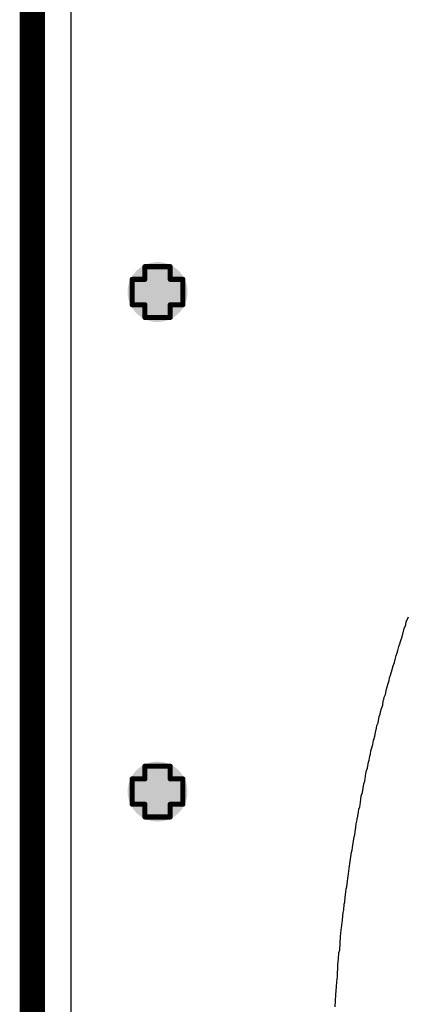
# Model space of a CAD drawing. Header units: inches. Extents: x -0.1 to 10.2, y 0 to 6.5.
# Tile 5 of 95: x -0.005 to 0.147, y 0.802 to 1.19. Entities that reach past the tile are written whole.
import ezdxf

# ---------------------------------------------------------------- set-up
doc = ezdxf.new("R2010")
doc.units = ezdxf.units.IN
doc.header["$MEASUREMENT"] = 0
for name, color, linetype in [('Board Outline', 216, 'Continuous'), ('Bottom Layer', 5, 'Continuous'), ('Drill Drawing', 1, 'Continuous'), ('Top Layer', 1, 'Continuous'), ('Top Overlay', 2, 'Continuous'), ('Via Holes', 16, 'Continuous')]:
    doc.layers.add(name, color=color, linetype=linetype)

msp = doc.modelspace()

# ---------------------------------------------------------------- hatches: boundary and pattern name
at = {"layer": 'Bottom Layer'}
h = msp.add_hatch(color=5, dxfattribs=at)
edge = h.paths.add_edge_path()
edge.add_arc((0.04937, 1.08268), 0.01181, 0, 360)
h = msp.add_hatch(color=5, dxfattribs=at)
edge = h.paths.add_edge_path()
edge.add_arc((0.04937, 0.88583), 0.01181, 0, 360)
at = {"layer": 'Top Layer'}
h = msp.add_hatch(color=1, dxfattribs=at)
edge = h.paths.add_edge_path()
edge.add_arc((0.04937, 1.08268), 0.01181, 0, 360)
h = msp.add_hatch(color=1, dxfattribs=at)
edge = h.paths.add_edge_path()
edge.add_arc((0.04937, 0.88583), 0.01181, 0, 360)
at = {"layer": 'Via Holes'}
h = msp.add_hatch(color=7, dxfattribs=at)
edge = h.paths.add_edge_path()
edge.add_arc((0.04937, 1.08268), 0.00591, 0, 360)
h = msp.add_hatch(color=7, dxfattribs=at)
edge = h.paths.add_edge_path()
edge.add_arc((0.04937, 0.88583), 0.00591, 0, 360)

# ---------------------------------------------------------------- linework, layer by layer
at = {"layer": 'Board Outline', "const_width": 0.01}
msp.add_lwpolyline([(0, 0), (0, 4.33071)], dxfattribs=at)
at = {"layer": 'Bottom Layer'}
msp.add_line((0.01529, 0.33465), (0.01529, 2.83), dxfattribs=at)
at = {"layer": 'Drill Drawing', "const_width": 0.002}
for points in [[(0.04437, 1.08768), (0.04437, 1.09268)], [(0.04437, 1.09268), (0.05437, 1.09268)], [(0.05437, 1.08768), (0.05437, 1.09268)], [(0.03937, 1.07768), (0.03937, 1.08768)], [(0.03937, 1.08768), (0.04437, 1.08768)], [(0.05437, 1.08768), (0.05937, 1.08768)], [(0.05937, 1.07768), (0.05937, 1.08768)], [(0.03937, 1.07768), (0.04437, 1.07768)], [(0.04437, 1.07268), (0.04437, 1.07768)], [(0.05437, 1.07768), (0.05937, 1.07768)], [(0.05437, 1.07268), (0.05437, 1.07768)], [(0.04437, 1.07268), (0.05437, 1.07268)], [(0.04437, 0.89083), (0.04437, 0.89583)], [(0.04437, 0.89583), (0.05437, 0.89583)], [(0.05437, 0.89083), (0.05437, 0.89583)], [(0.03937, 0.88083), (0.03937, 0.89083)], [(0.03937, 0.89083), (0.04437, 0.89083)], [(0.05437, 0.89083), (0.05937, 0.89083)], [(0.05937, 0.88083), (0.05937, 0.89083)], [(0.03937, 0.88083), (0.04437, 0.88083)], [(0.04437, 0.87583), (0.04437, 0.88083)], [(0.05437, 0.88083), (0.05937, 0.88083)], [(0.05437, 0.87583), (0.05437, 0.88083)], [(0.04437, 0.87583), (0.05437, 0.87583)]]:
    msp.add_lwpolyline(points, dxfattribs=at)
at = {"layer": 'Drill Drawing', "const_width": 0.001}
for points in [[(0.04387, 1.09268, 1), (0.04487, 1.09268, 1)], [(0.04387, 1.09268, 1), (0.04487, 1.09268, 1)], [(0.05387, 1.09268, 1), (0.05487, 1.09268, 1)], [(0.05387, 1.09268, 1), (0.05487, 1.09268, 1)], [(0.03887, 1.08768, 1), (0.03987, 1.08768, 1)], [(0.03887, 1.08768, 1), (0.03987, 1.08768, 1)], [(0.04387, 1.08768, 1), (0.04487, 1.08768, 1)], [(0.04387, 1.08768, 1), (0.04487, 1.08768, 1)], [(0.05387, 1.08768, 1), (0.05487, 1.08768, 1)], [(0.05387, 1.08768, 1), (0.05487, 1.08768, 1)], [(0.05887, 1.08768, 1), (0.05987, 1.08768, 1)], [(0.05887, 1.08768, 1), (0.05987, 1.08768, 1)], [(0.03887, 1.07768, 1), (0.03987, 1.07768, 1)], [(0.03887, 1.07768, 1), (0.03987, 1.07768, 1)], [(0.04387, 1.07768, 1), (0.04487, 1.07768, 1)], [(0.04387, 1.07768, 1), (0.04487, 1.07768, 1)], [(0.05387, 1.07768, 1), (0.05487, 1.07768, 1)], [(0.05387, 1.07768, 1), (0.05487, 1.07768, 1)], [(0.05887, 1.07768, 1), (0.05987, 1.07768, 1)], [(0.05887, 1.07768, 1), (0.05987, 1.07768, 1)], [(0.04387, 1.07268, 1), (0.04487, 1.07268, 1)], [(0.04387, 1.07268, 1), (0.04487, 1.07268, 1)], [(0.05387, 1.07268, 1), (0.05487, 1.07268, 1)], [(0.05387, 1.07268, 1), (0.05487, 1.07268, 1)], [(0.04387, 0.89583, 1), (0.04487, 0.89583, 1)], [(0.04387, 0.89583, 1), (0.04487, 0.89583, 1)], [(0.05387, 0.89583, 1), (0.05487, 0.89583, 1)], [(0.05387, 0.89583, 1), (0.05487, 0.89583, 1)], [(0.03887, 0.89083, 1), (0.03987, 0.89083, 1)], [(0.03887, 0.89083, 1), (0.03987, 0.89083, 1)], [(0.04387, 0.89083, 1), (0.04487, 0.89083, 1)], [(0.04387, 0.89083, 1), (0.04487, 0.89083, 1)], [(0.05387, 0.89083, 1), (0.05487, 0.89083, 1)], [(0.05387, 0.89083, 1), (0.05487, 0.89083, 1)], [(0.05887, 0.89083, 1), (0.05987, 0.89083, 1)], [(0.05887, 0.89083, 1), (0.05987, 0.89083, 1)], [(0.03887, 0.88083, 1), (0.03987, 0.88083, 1)], [(0.03887, 0.88083, 1), (0.03987, 0.88083, 1)], [(0.04387, 0.88083, 1), (0.04487, 0.88083, 1)], [(0.04387, 0.88083, 1), (0.04487, 0.88083, 1)], [(0.05387, 0.88083, 1), (0.05487, 0.88083, 1)], [(0.05387, 0.88083, 1), (0.05487, 0.88083, 1)], [(0.05887, 0.88083, 1), (0.05987, 0.88083, 1)], [(0.05887, 0.88083, 1), (0.05987, 0.88083, 1)], [(0.04387, 0.87583, 1), (0.04487, 0.87583, 1)], [(0.04387, 0.87583, 1), (0.04487, 0.87583, 1)], [(0.05387, 0.87583, 1), (0.05487, 0.87583, 1)], [(0.05387, 0.87583, 1), (0.05487, 0.87583, 1)]]:
    msp.add_lwpolyline(points, format="xyb", close=True, dxfattribs=at)
at = {"layer": 'Top Layer'}
msp.add_line((0.01529, 0.33465), (0.01529, 1.45953), dxfattribs=at)
at = {"layer": 'Top Overlay'}
for p, q in [((0.14746, 0.95277), (0.14829, 0.95463)), ((0.14664, 0.95008), (0.14726, 0.95153)), ((0.14726, 0.95153), (0.14746, 0.95277)), ((0.1454, 0.94574), (0.14581, 0.94678)), ((0.14581, 0.94678), (0.14664, 0.95008)), ((0.14416, 0.9414), (0.14447, 0.94295)), ((0.14447, 0.94295), (0.14488, 0.94399)), ((0.14488, 0.94399), (0.14519, 0.94492)), ((0.14519, 0.94492), (0.1454, 0.94574)), ((0.14312, 0.93789), (0.14343, 0.93944)), ((0.14343, 0.93944), (0.14385, 0.94047)), ((0.14385, 0.94047), (0.14416, 0.9414)), ((0.14188, 0.93396), (0.1423, 0.93541)), ((0.1423, 0.93541), (0.14281, 0.93675)), ((0.14281, 0.93675), (0.14312, 0.93789)), ((0.14085, 0.93066), (0.14126, 0.93169)), ((0.14126, 0.93169), (0.14188, 0.93396)), ((0.13982, 0.92673), (0.14044, 0.9288)), ((0.14044, 0.9288), (0.14064, 0.92962)), ((0.14064, 0.92962), (0.14085, 0.93066)), ((0.13878, 0.92301), (0.1392, 0.92404)), ((0.1392, 0.92404), (0.13951, 0.92559)), ((0.13951, 0.92559), (0.13982, 0.92673)), ((0.13765, 0.91857), (0.13816, 0.91991)), ((0.13816, 0.91991), (0.13837, 0.92156)), ((0.13837, 0.92156), (0.13858, 0.92218)), ((0.13858, 0.92218), (0.13878, 0.92301)), ((0.13682, 0.91547), (0.13713, 0.9164)), ((0.13713, 0.9164), (0.13734, 0.91722)), ((0.13734, 0.91722), (0.13765, 0.91857)), ((0.13568, 0.91082), (0.13589, 0.91185)), ((0.13589, 0.91185), (0.1363, 0.91288)), ((0.1363, 0.91288), (0.13682, 0.91547)), ((0.13506, 0.90772), (0.13527, 0.90916)), ((0.13527, 0.90916), (0.13568, 0.91082)), ((0.13372, 0.90265), (0.13424, 0.90441)), ((0.13424, 0.90441), (0.13455, 0.90596)), ((0.13455, 0.90596), (0.13475, 0.90679)), ((0.13475, 0.90679), (0.13506, 0.90772)), ((0.1331, 0.89976), (0.13331, 0.90059)), ((0.13331, 0.90059), (0.13351, 0.90183)), ((0.13351, 0.90183), (0.13372, 0.90265)), ((0.13217, 0.89511), (0.13238, 0.89676)), ((0.13238, 0.89676), (0.13258, 0.89738)), ((0.13258, 0.89738), (0.13279, 0.89821)), ((0.13279, 0.89821), (0.1331, 0.89976)), ((0.13134, 0.89201), (0.13155, 0.89284)), ((0.13155, 0.89284), (0.13176, 0.89408)), ((0.13176, 0.89408), (0.13217, 0.89511)), ((0.13021, 0.8855), (0.13072, 0.88891)), ((0.13072, 0.88891), (0.13114, 0.88995)), ((0.13114, 0.88995), (0.13134, 0.89201)), ((0.12969, 0.88416), (0.13021, 0.8855)), ((0.12928, 0.88065), (0.12948, 0.88271)), ((0.12948, 0.88271), (0.12969, 0.88416)), ((0.12835, 0.8762), (0.12855, 0.87786)), ((0.12855, 0.87786), (0.12876, 0.87889)), ((0.12876, 0.87889), (0.12907, 0.87982)), ((0.12907, 0.87982), (0.12928, 0.88065)), ((0.12752, 0.87186), (0.12773, 0.8731)), ((0.12773, 0.8731), (0.12793, 0.87414)), ((0.12793, 0.87414), (0.12814, 0.87496)), ((0.12814, 0.87496), (0.12835, 0.8762)), ((0.12711, 0.86876), (0.12731, 0.87)), ((0.12731, 0.87), (0.12752, 0.87186)), ((0.12628, 0.8638), (0.12649, 0.86546)), ((0.12649, 0.86546), (0.1269, 0.86794)), ((0.1269, 0.86794), (0.12711, 0.86876)), ((0.12545, 0.85926), (0.12587, 0.86194)), ((0.12587, 0.86194), (0.12607, 0.86277)), ((0.12607, 0.86277), (0.12628, 0.8638)), ((0.12525, 0.8574), (0.12545, 0.85926)), ((0.12463, 0.85347), (0.12483, 0.8545)), ((0.12483, 0.8545), (0.12504, 0.85657)), ((0.12504, 0.85657), (0.12525, 0.8574)), ((0.12401, 0.8483), (0.12421, 0.85058)), ((0.12421, 0.85058), (0.12442, 0.85161)), ((0.12442, 0.85161), (0.12463, 0.85347)), ((0.12339, 0.84417), (0.12359, 0.84624)), ((0.12359, 0.84624), (0.1238, 0.84748)), ((0.1238, 0.84748), (0.12401, 0.8483)), ((0.12297, 0.84148), (0.12318, 0.84231)), ((0.12318, 0.84231), (0.12339, 0.84417)), ((0.12235, 0.83528), (0.12256, 0.83818)), ((0.12256, 0.83818), (0.12277, 0.83921)), ((0.12277, 0.83921), (0.12297, 0.84148)), ((0.12194, 0.83218), (0.12215, 0.83425)), ((0.12215, 0.83425), (0.12235, 0.83528)), ((0.12153, 0.82867), (0.12173, 0.83136)), ((0.12173, 0.83136), (0.12194, 0.83218)), ((0.12122, 0.8234), (0.12153, 0.82867)), ((0.12091, 0.82226), (0.12122, 0.8234)), ((0.12049, 0.81751), (0.1207, 0.81999)), ((0.1207, 0.81999), (0.12091, 0.82226)), ((0.12029, 0.81296), (0.12049, 0.81751)), ((0.11987, 0.80904), (0.12008, 0.8109)), ((0.12008, 0.8109), (0.12029, 0.81296)), ((0.11967, 0.80573), (0.11987, 0.80904)), ((0.11946, 0.80098), (0.11967, 0.80573))]:
    msp.add_line(p, q, dxfattribs=at)

doc.saveas('drawing.dxf')
